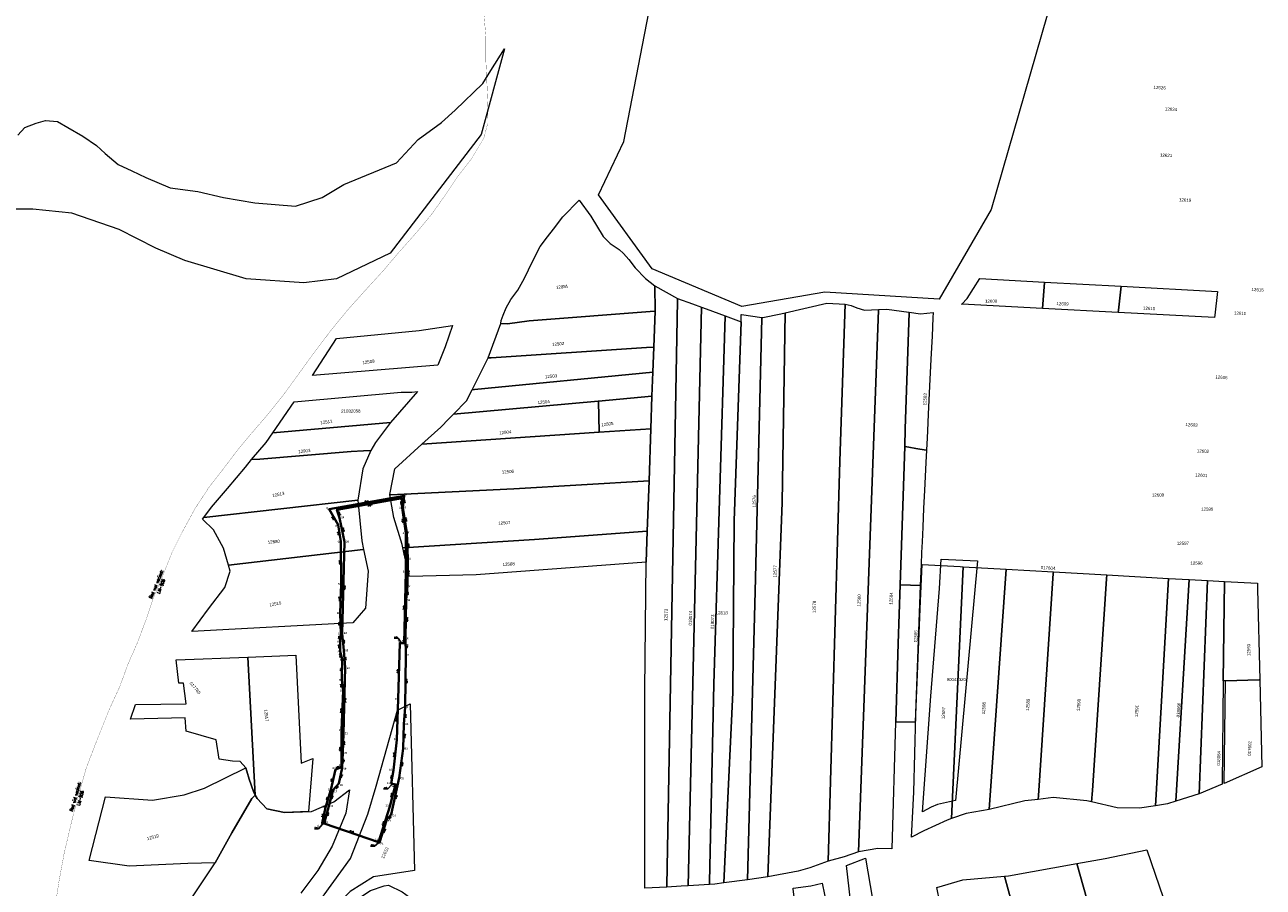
# Model space of a CAD drawing. Header units: metres. Extents: x 347609 to 778661, y 8548087 to 17156749.
# Tile 24 of 49: x 389149 to 389741, y 8578241 to 8578653. Entities that reach past the tile are written whole.
import ezdxf
from ezdxf import colors
from ezdxf.entities.mleader import LeaderData, LeaderLine
from ezdxf.enums import TextEntityAlignment as Align
from ezdxf.math import Vec2, Vec3

# ---------------------------------------------------------------- set-up
doc = ezdxf.new("R2010")
doc.units = ezdxf.units.M
doc.linetypes.add('ACAD_ISO04W100', pattern=[30, 24, -3, 0, -3])
for name, color, linetype in [('00_TEXTO', 7, 'Continuous'), ('manzanas', 2, 'Continuous'), ('Predios Rurales', 90, 'Continuous'), ('VERTICES', 244, 'Continuous'), ('ZR_LIMA_PSAD56_A_WGS84', 210, 'Continuous')]:
    doc.layers.add(name, color=color, linetype=linetype)
doc.layers.add('DISTANCIA', color=7, linetype='Continuous', lineweight=9)
doc.layers.add('Red vial vecinal', color=241, linetype='ACAD_ISO04W100', lineweight=30)
doc.layers.add('LIMITES CONSTRUCTIVO 2', color=40, linetype='Continuous', true_color=0xffbf00)
doc.layers.add('Predios Rurales Nombres', color=7, linetype='Continuous', true_color=0xffffff)
doc.styles.add('ARIAL', font='arial.ttf')
doc.styles.add('MtXpl_MS_Shell_Dlg_2', font='txt')
doc.styles.add('ROMANS', font='romans.shx')
doc.styles.add('ROMANS-SP', font='romans.shx', dxfattribs={"width": 0.75})
doc.styles.get("Standard").update_dxf_attribs({"font": 'simplex.shx'})
doc.styles.add('VERTICES', font='sanssb__.ttf')

# ---------------------------------------------------------------- blocks, each defined once
blk = doc.blocks.new('A$Cb1874a1b')
at = {"layer": 'VERTICES', "color": 6}
for centre in [(389329.97, 8578428.15), (389294.14, 8578421.66), (389329.37, 8578422.54), (389298.46, 8578414.22), (389331.17, 8578410.57), (389299.73, 8578406.27), (389331.7, 8578397.98), (389299.86, 8578386.03), (389331.48, 8578385.07), (389330.94, 8578378.45), (389299.43, 8578371.97), (389299.72, 8578362.08), (389299.34, 8578358.4), (389330.67, 8578359.97), (389299.31, 8578353.92), (389300.32, 8578349.88), (389330.76, 8578352.28), (389300.19, 8578340.15), (389300.74, 8578334.95), (389330.41, 8578327.12), (389329.8, 8578318.98), (389300.02, 8578316.1), (389329.52, 8578307.4), (389297.12, 8578297.27), (389299.96, 8578298.43), (389327.58, 8578293.29), (389294.96, 8578287.52), (389292.43, 8578279.08), (389290.74, 8578271.64), (389291.66, 8578271.45), (389321.68, 8578273.42), (389323.77, 8578275.79), (389317.66, 8578262.63), (389318.15, 8578262.39)]:
    blk.add_circle(centre, 0.2, dxfattribs=at)
at = {"layer": 'DISTANCIA', "style": 'ROMANS'}
for s, rotation, p in [('36.41', 10.25752, (389311.91, 8578425.47)), ('5.64', 83.83409, (389330.18, 8578425.47)), ('8.60', 300.10845, (389295.88, 8578417.37)), ('12.11', 278.56252, (389330.87, 8578416.71)), ('8.05', 279.13577, (389298.47, 8578410.13)), ('12.60', 272.43253, (389332.06, 8578404.23)), ('20.24', 270.34919, (389299.14, 8578396.26)), ('12.91', 89.00239, (389332.16, 8578391.51)), ('14.07', 88.26581, (389298.95, 8578378.85)), ('6.64', 85.36506, (389331.8, 8578381.66)), ('9.89', 271.6572, (389298.91, 8578366.97)), ('18.48', 89.15569, (389331.42, 8578368.98)), ('3.69', 84.0849, (389298.84, 8578360.29)), ('4.49', 89.69717, (389298.69, 8578356.14)), ('7.70', 270.6602, (389331.32, 8578356.31)), ('4.16', 284.03459, (389299.2, 8578351.74)), ('9.74', 89.21173, (389299.71, 8578345.2)), ('5.23', 276.08703, (389299.8, 8578337.39)), ('25.16', 89.20271, (389331.19, 8578339.43)), ('18.86', 87.81751, (389299.71, 8578325.41)), ('8.17', 85.72242, (389330.71, 8578322.9)), ('11.58', 88.63823, (389330.27, 8578313.24)), ('17.68', 89.79151, (389299.35, 8578307.04)), ('3.07', 22.18035, (389298.03, 8578298.38)), ('14.24', 82.14351, (389329.11, 8578299.87)), ('9.99', 77.49258, (389295.31, 8578292.25)), ('8.81', 73.36682, (389293.09, 8578283.55)), ('17.91', 77.72765, (389326.24, 8578284.23)), ('7.63', 77.14752, (389290.97, 8578275.34)), ('3.16', 48.53253, (389323.18, 8578274.23)), ('11.58', 72.24729, (389320.54, 8578267.94))]:
    blk.add_text(s, height=0.5, rotation=rotation, dxfattribs=at).set_placement(p, align=Align.MIDDLE)
for s, p in [('0.94', (389288, 8578269.36)), ('0.54', (389314.86, 8578261))]:
    blk.add_text(s, height=0.5, dxfattribs=at).set_placement(p, align=Align.MIDDLE)
at = {"layer": 'VERTICES', "style": 'VERTICES'}
for s, p in [('R', (389330.94, 8578428.8)), ('Q', (389293.15, 8578422.1)), ('S', (389330.4, 8578422.59)), ('P', (389297.54, 8578413.68)), ('T', (389332.11, 8578410.57)), ('O', (389298.66, 8578406.16)), ('U', (389332.8, 8578398.01)), ('N', (389298.77, 8578386.03)), ('V', (389332.5, 8578384.94)), ('W', (389332.17, 8578378.26)), ('M', (389298.27, 8578372.07)), ('L', (389298.65, 8578362.33)), ('X', (389331.59, 8578359.99)), ('K', (389298.38, 8578358.4)), ('J', (389298.34, 8578353.82)), ('I', (389299.6, 8578349.7)), ('Y', (389331.79, 8578352.08)), ('H', (389299.18, 8578340.12)), ('G', (389299.66, 8578334.99)), ('Z', (389331.42, 8578327.09)), ('A1', (389331.18, 8578319.04)), ('F', (389299.04, 8578316.08)), ('B1', (389330.88, 8578307.34)), ('D', (389296.22, 8578297.95)), ('E', (389299.17, 8578299.27)), ('C1', (389328.91, 8578293.1)), ('C', (389293.89, 8578287.77)), ('B', (389291.41, 8578279.51)), ('E1', (389322.9, 8578272.74)), ('D1', (389325.16, 8578275.38)), ('A', (389288.84, 8578270.43)), ('F1', (389319.35, 8578261.81))]:
    blk.add_text(s, height=0.9, dxfattribs=at).set_placement(p, align=Align.MIDDLE)
at = {"layer": '00_TEXTO', "color": 0, "lineweight": 9}
ml = blk.add_multileader_mtext('Standard', dxfattribs=at)
ml.set_content('')
ml.set_leader_properties()
ml.build(insert=Vec2(0, 0))
ml.multileader.update_dxf_attribs({"text_right_attachment_type": 6, "dogleg_length": 3, "arrow_head_size": 0.3})
ctx = ml.context
ctx.base_point, ctx.char_height, ctx.arrow_head_size, ctx.landing_gap_size, ctx.plane_origin = Vec3(389287.05, 8578268.99), 0.009, 0.3, 0.0045, Vec3(389288.18, 8578263.56)
ctx.right_attachment, ctx.text_align_type = 6, 2
notes = []
notes.append((ctx, [(0, (1, 1, 0), (389289.01, 8578269), (-1, 0), 1.95, [(0, [(389291.11, 8578271.39)], 0, [])])]))
ctx.mtext.insert, ctx.mtext.text_direction, ctx.mtext.rotation, ctx.mtext.alignment, ctx.mtext.flow_direction = Vec3(389287.05, 8578268.99), Vec3(-1, 0), 3.141593, 3, 5
ml = blk.add_multileader_mtext('Standard', dxfattribs=at)
ml.set_content('')
ml.set_leader_properties()
ml.build(insert=Vec2(0, 0))
ml.multileader.update_dxf_attribs({"text_right_attachment_type": 6, "dogleg_length": 3, "arrow_head_size": 0.3})
ctx = ml.context
ctx.base_point, ctx.char_height, ctx.arrow_head_size, ctx.landing_gap_size, ctx.plane_origin = Vec3(389313.78, 8578260.65), 0.009, 0.3, 0.0045, Vec3(389314.96, 8578254.53)
ctx.right_attachment, ctx.text_align_type = 6, 2
notes.append((ctx, [(0, (1, 1, 0), (389315.74, 8578260.66), (-1, 0), 1.95, [(0, [(389317.89, 8578262.36)], 0, [])])]))
ctx.mtext.insert, ctx.mtext.text_direction, ctx.mtext.rotation, ctx.mtext.alignment, ctx.mtext.flow_direction = Vec3(389313.79, 8578260.65), Vec3(-1, 0), 3.141593, 3, 5
for ctx, leaders in notes:
    for number, flags, end, landing, length, lines in leaders:
        leader = LeaderData()
        leader.index, (leader.has_last_leader_line, leader.has_dogleg_vector, leader.attachment_direction) = number, flags
        leader.last_leader_point, leader.dogleg_vector, leader.dogleg_length = Vec3(end), Vec3(landing), length
        for number, points, colour, breaks in lines:
            line = LeaderLine()
            line.index, line.vertices, line.color, line.breaks = number, Vec3.list(points), colors.encode_raw_color(colour), breaks
            leader.lines.append(line)
        ctx.leaders.append(leader)

msp = doc.modelspace()

# ---------------------------------------------------------------- linework, layer by layer
at = {"layer": 'LIMITES CONSTRUCTIVO 2', "lineweight": 40, "ltscale": 30, "elevation": 816.72, "flags": 128}
msp.add_lwpolyline([(389290.74, 8578271.64), (389291.66, 8578271.45), (389317.66, 8578262.63), (389318.15, 8578262.39), (389321.68, 8578273.42), (389323.77, 8578275.79), (389327.58, 8578293.29), (389329.52, 8578307.4), (389329.8, 8578318.98), (389330.41, 8578327.12), (389330.76, 8578352.28), (389330.67, 8578359.97), (389330.94, 8578378.45), (389331.48, 8578385.07), (389331.7, 8578397.98), (389331.17, 8578410.57), (389329.37, 8578422.54), (389329.97, 8578428.15), (389294.14, 8578421.66), (389298.46, 8578414.22), (389299.73, 8578406.27), (389299.86, 8578386.03), (389299.43, 8578371.97), (389299.72, 8578362.08), (389299.34, 8578358.4), (389299.31, 8578353.92), (389300.32, 8578349.88), (389300.19, 8578340.15), (389300.74, 8578334.95), (389300.02, 8578316.1), (389299.96, 8578298.43), (389297.12, 8578297.27), (389294.96, 8578287.52), (389292.43, 8578279.08)], close=True, dxfattribs=at)
at = {"layer": 'LIMITES CONSTRUCTIVO 2', "color": 144, "lineweight": 40, "ltscale": 30, "elevation": 816.72, "flags": 128}
msp.add_lwpolyline([(389297.85, 8578421.45), (389299.1, 8578417.62), (389301.42, 8578406.08), (389300.39, 8578362.31), (389301.05, 8578354.2), (389301.7, 8578345.99), (389300.88, 8578314.57), (389300.57, 8578305.37), (389300.28, 8578298.03), (389298.65, 8578290.53), (389296.07, 8578287.62), (389294.13, 8578280.47), (389291.66, 8578271.45), (389317.66, 8578262.63), (389323.16, 8578279.67), (389325.83, 8578290.15), (389323.81, 8578290.65), (389324.87, 8578297), (389326.5, 8578311.53), (389327.01, 8578331.01), (389327.88, 8578357.71), (389329.89, 8578357.69), (389330.77, 8578391.72), (389330.69, 8578410.2), (389328.98, 8578422.42), (389329.05, 8578426.92)], close=True, dxfattribs=at)
at = {"layer": 'Predios Rurales', "lineweight": 15}
for points in [[(389449.54, 8578516.4), (389389.62, 8578511.75), (389379.4, 8578510.28), (389376.18, 8578510.43), (389376.33, 8578511.82), (389377.21, 8578514.52), (389378.67, 8578518.03), (389381.01, 8578521.98), (389384.22, 8578526.36), (389387.43, 8578532.06), (389391.23, 8578540.1), (389395.03, 8578547.26), (389398.54, 8578551.93), (389401.31, 8578555.6), (389405.84, 8578561.43), (389413.58, 8578569.47), (389419.14, 8578561.73), (389425.13, 8578552.09), (389428.49, 8578548.73), (389432.72, 8578545.79), (389434.77, 8578543.9), (389437.4, 8578540.98), (389440.32, 8578537.03), (389445.29, 8578531.92), (389449.82, 8578528.41), (389449.87, 8578516.43)], [(389596.33, 8578519.64), (389596.51, 8578519.75), (389599.09, 8578522.42), (389605.03, 8578531.9), (389605.09, 8578531.99), (389636.06, 8578530.28), (389636.04, 8578530.08), (389635.05, 8578517.64), (389596.6, 8578519.63)], [(389449.25, 8578499.15), (389449.87, 8578516.43), (389449.82, 8578528.41), (389460.64, 8578522.45), (389460.62, 8578521.39), (389455.48, 8578241.92), (389455.46, 8578241.14), (389444.96, 8578240.52), (389444.98, 8578335.36), (389445.6, 8578396.42), (389446.13, 8578411.28), (389446.98, 8578435.33), (389447.87, 8578460.18), (389448.26, 8578475.73), (389448.83, 8578487.23)], [(389635.05, 8578517.64), (389636.04, 8578530.08), (389636.06, 8578530.28), (389672.72, 8578528.26), (389671.32, 8578516.81), (389671.2, 8578515.77)], [(389671.2, 8578515.77), (389671.32, 8578516.81), (389672.72, 8578528.26), (389718.63, 8578525.73), (389717.41, 8578514.51), (389717.28, 8578513.38)], [(389455.48, 8578241.92), (389460.62, 8578521.39), (389460.64, 8578522.45), (389467.8, 8578519.88), (389472.11, 8578518.34), (389472.11, 8578518.33), (389465.64, 8578241.75), (389462.4, 8578241.56), (389455.46, 8578241.14)], [(389503.75, 8578245.96), (389510.7, 8578424.84), (389512.02, 8578515.53), (389532.01, 8578520.14), (389540.68, 8578519.63), (389538.11, 8578444.7), (389532.53, 8578253.48), (389523.83, 8578250.24), (389518.23, 8578248.69)], [(389445.8, 8578498.92), (389371.56, 8578494.12), (389370.14, 8578494.03), (389376.18, 8578510.43), (389379.4, 8578510.28), (389389.62, 8578511.75), (389449.54, 8578516.4), (389449.87, 8578516.43), (389449.25, 8578499.15)], [(389465.64, 8578241.75), (389472.11, 8578518.33), (389472.11, 8578518.34), (389474.34, 8578517.54), (389483.4, 8578514.15), (389483.39, 8578513.95), (389478.01, 8578338.08), (389475.84, 8578243.54), (389475.82, 8578242.36)], [(389482.79, 8578243.11), (389487.04, 8578334.1), (389487.62, 8578416.21), (389490.95, 8578511.33), (389491.06, 8578514.57), (389491.07, 8578514.77), (389491.24, 8578514.74), (389500.85, 8578513.36), (389500.85, 8578513.01), (389497.79, 8578382.31), (389493.99, 8578244.63)], [(389493.99, 8578244.63), (389497.79, 8578382.31), (389500.85, 8578513.01), (389500.85, 8578513.36), (389501.33, 8578513.29), (389510, 8578515.07), (389512.02, 8578515.53), (389510.7, 8578424.84), (389503.75, 8578245.96)], [(389532.53, 8578253.48), (389538.11, 8578444.7), (389540.68, 8578519.63), (389543.56, 8578519.06), (389546.32, 8578517.98), (389550.04, 8578516.9), (389556.62, 8578517.12), (389556.62, 8578516.82), (389547.08, 8578258), (389540.22, 8578255.57)], [(389547.08, 8578258), (389556.62, 8578516.82), (389556.62, 8578517.12), (389560.62, 8578517.26), (389571.23, 8578515.83), (389571.3, 8578515.61), (389569.47, 8578460.2), (389569.29, 8578451.74), (389567.01, 8578385.59), (389566.07, 8578357.47), (389564.93, 8578319.88), (389564.84, 8578319.88), (389563.01, 8578259.41), (389556.29, 8578259.53)], [(389569.29, 8578451.74), (389569.47, 8578460.2), (389571.3, 8578515.61), (389571.23, 8578515.83), (389571.31, 8578515.83), (389576.8, 8578515.09), (389582.81, 8578515.65), (389582.69, 8578513.23), (389582.26, 8578504.43), (389581.72, 8578493.42), (389581.09, 8578480.49), (389580.44, 8578467.18), (389580.05, 8578459.23), (389579.88, 8578455.77), (389579.6, 8578449.93), (389576.43, 8578450.41), (389574.51, 8578450.73), (389571.2, 8578451.3)], [(389345.97, 8578490.49), (389286.08, 8578485.57), (389297.58, 8578503.26), (389337.14, 8578507.04), (389353.13, 8578509.57), (389349.62, 8578499.33)], [(389475.82, 8578242.36), (389475.84, 8578243.54), (389478.01, 8578338.08), (389483.39, 8578513.95), (389483.4, 8578514.15), (389490.95, 8578511.33), (389487.62, 8578416.21), (389487.04, 8578334.1), (389482.79, 8578243.11), (389478.46, 8578242.52)], [(389362.41, 8578478.76), (389370.14, 8578494.03), (389371.56, 8578494.12), (389445.8, 8578498.92), (389449.25, 8578499.15), (389448.83, 8578487.23), (389363.56, 8578478.87)], [(389422.61, 8578473.34), (389353.54, 8578467.11), (389359.73, 8578473.46), (389362.41, 8578478.76), (389363.56, 8578478.87), (389448.83, 8578487.23), (389448.26, 8578475.73), (389422.76, 8578473.35)], [(389323.39, 8578463.12), (389267.24, 8578458.19), (389277.38, 8578473.08), (389328.44, 8578477.57), (389333.63, 8578477.71), (389336.29, 8578478)], [(389423.17, 8578458.52), (389338.47, 8578452.81), (389347.41, 8578460.98), (389351.35, 8578464.97), (389353.54, 8578467.11), (389422.61, 8578473.34), (389422.76, 8578473.35)], [(389447.87, 8578460.18), (389423.17, 8578458.52), (389422.76, 8578473.35), (389448.26, 8578475.73)], [(389304.59, 8578449.23), (389260.9, 8578445.58), (389257.06, 8578445.39), (389264.06, 8578453.52), (389267.24, 8578458.19), (389323.39, 8578463.12), (389316.18, 8578453.61), (389313.99, 8578449.79), (389310.45, 8578449.64)], [(389323.17, 8578428.62), (389323.16, 8578428.67), (389325.54, 8578441.01), (389338.47, 8578452.81), (389423.17, 8578458.52), (389447.87, 8578460.18), (389446.98, 8578435.33), (389382.35, 8578431.43), (389323.37, 8578428.63)], [(389234.24, 8578417.74), (389237.87, 8578422.61), (389245.53, 8578431.62), (389254.04, 8578441.87), (389257.06, 8578445.39), (389260.9, 8578445.58), (389304.59, 8578449.23), (389310.45, 8578449.64), (389313.99, 8578449.79), (389310.16, 8578441.08), (389307.85, 8578426.09)], [(389567.01, 8578385.59), (389569.29, 8578451.74), (389571.2, 8578451.3), (389574.51, 8578450.73), (389576.43, 8578450.41), (389579.6, 8578449.93), (389579.31, 8578444.08), (389578.98, 8578437.39), (389578.66, 8578430.57), (389578.24, 8578422.16), (389577.8, 8578413.09), (389577.46, 8578406.17), (389577.21, 8578400.99), (389577, 8578395.33), (389576.62, 8578385.17), (389567.28, 8578385.58)], [(389323.17, 8578428.62), (389323.37, 8578428.63), (389382.35, 8578431.43), (389446.98, 8578435.33), (389446.13, 8578411.28), (389392.27, 8578407.21), (389329.31, 8578403.2), (389328.94, 8578404.89), (389325.04, 8578417.71)], [(389243.67, 8578403.08), (389238.87, 8578411.81), (389233.61, 8578416.95), (389234.24, 8578417.74), (389307.85, 8578426.09), (389309.69, 8578406.59), (389310.53, 8578402.49), (389310.33, 8578402.47), (389245.97, 8578394.94)], [(389329.31, 8578403.2), (389392.27, 8578407.21), (389446.13, 8578411.28), (389445.6, 8578396.42), (389364.36, 8578390.38), (389332.49, 8578389.59), (389331.96, 8578391.18)], [(389245.97, 8578394.94), (389310.33, 8578402.47), (389310.53, 8578402.49), (389312.67, 8578392.13), (389311.41, 8578374.35), (389305.4, 8578367.41), (389228.5, 8578363.28), (389236.5, 8578374.01), (389244.17, 8578384.32), (389246.78, 8578392.08)], [(389574.48, 8578323.37), (389576.72, 8578377.85), (389577.54, 8578395.3), (389595.66, 8578394.26), (389597.17, 8578394.18), (389591.52, 8578273.81), (389589.56, 8578273.06), (389578.34, 8578268.06), (389572.4, 8578264.98), (389573.49, 8578286.43)], [(389591.52, 8578273.81), (389597.17, 8578394.18), (389617.64, 8578393.02), (389609.52, 8578278.24), (389598.5, 8578276.34)], [(389609.52, 8578278.24), (389617.64, 8578393.02), (389640.28, 8578391.74), (389640.22, 8578390.94), (389633.06, 8578284.84), (389632.93, 8578283.02), (389626.6, 8578282.29)], [(389632.93, 8578283.02), (389633.06, 8578284.84), (389640.22, 8578390.94), (389640.28, 8578391.74), (389665.8, 8578390.31), (389665.67, 8578388.42), (389658.87, 8578287.25), (389658.51, 8578281.83), (389656.21, 8578282.38), (389640.14, 8578283.85)], [(389658.51, 8578281.83), (389658.87, 8578287.25), (389665.67, 8578388.42), (389665.8, 8578390.31), (389695.31, 8578388.66), (389689.36, 8578285.41), (389689.05, 8578280), (389681.48, 8578278.83), (389670.74, 8578278.93)], [(389564.93, 8578319.88), (389566.07, 8578357.47), (389567.01, 8578385.59), (389567.28, 8578385.58), (389576.62, 8578385.17), (389574.12, 8578319.99)], [(389689.36, 8578285.41), (389695.31, 8578388.66), (389705.17, 8578388.11), (389698.75, 8578282.15), (389694.81, 8578280.89), (389689.05, 8578280)], [(389698.75, 8578282.15), (389705.17, 8578388.11), (389713.99, 8578387.61), (389709.92, 8578285.71)], [(389709.92, 8578285.71), (389713.99, 8578387.61), (389722.02, 8578387.16), (389721.46, 8578339.71), (389720.87, 8578290.22)], [(389721.46, 8578339.71), (389722.02, 8578387.16), (389737.8, 8578386.28), (389737.78, 8578383.49), (389738.89, 8578340.16), (389738.57, 8578340.15), (389722.46, 8578339.74)], [(389225.71, 8578328.76), (389224.5, 8578338.59), (389222.2, 8578338.52), (389221.05, 8578349.76), (389255.23, 8578351.04), (389258.79, 8578285.06), (389257.87, 8578286.78), (389255.82, 8578292.67), (389254.79, 8578296.52), (389254.22, 8578298.02), (389251.49, 8578301.09), (389247.93, 8578301.36), (389241.6, 8578302.22), (389240.17, 8578311.4), (389225.78, 8578315.61), (389225.34, 8578321.94), (389199.21, 8578321.29), (389201.5, 8578328.35)], [(389258.79, 8578285.06), (389255.23, 8578351.04), (389278.21, 8578351.9), (389280.8, 8578300.36), (389286.37, 8578302.62), (389284.22, 8578277.21), (389272.73, 8578276.78), (389264.27, 8578278.57), (389259.66, 8578283.44)], [(389721.88, 8578290.66), (389722.46, 8578339.74), (389738.57, 8578340.15), (389738.89, 8578340.16), (389739.95, 8578298.59)], [(389332.88, 8578328.72), (389334.84, 8578249.01), (389315.35, 8578245.97), (389304.08, 8578238.93), (389294.42, 8578229.59), (389283.22, 8578217.5), (389279.01, 8578215.3), (389276.79, 8578218.18), (389278.49, 8578224.22), (389291.68, 8578237.41), (389304.24, 8578254.72), (389312.54, 8578275.92), (389316.65, 8578289.3), (389326.75, 8578325.58)], [(389179.32, 8578253.79), (389187.23, 8578284.29), (389209.7, 8578282.67), (389224.82, 8578285.24), (389234.55, 8578288.31), (389254.22, 8578298.02), (389254.79, 8578296.52), (389255.82, 8578292.67), (389257.87, 8578286.78), (389258.79, 8578285.06), (389257.1, 8578283.44), (389247.62, 8578267.04), (389239.68, 8578252.69), (389226.61, 8578252.43), (389198.56, 8578251.03)], [(389651.47, 8578252.32), (389665.01, 8578254.72), (389684.84, 8578258.94), (389718.35, 8578161.24), (389735.03, 8578107.34), (389732.31, 8578106.56), (389728.95, 8578105.61), (389716.44, 8578102.08), (389704.01, 8578098.58), (389695.48, 8578096.18)], [(389616.93, 8578246.38), (389618.81, 8578246.54), (389651.47, 8578252.32), (389695.48, 8578096.18), (389690.25, 8578094.7), (389670.14, 8578089.03), (389657.76, 8578085.54), (389657.4, 8578085.43), (389656.6, 8578089.75), (389656, 8578092.97), (389648.53, 8578127.98), (389647.42, 8578133.19), (389641.95, 8578153.48), (389634, 8578183.01), (389625.16, 8578215.83)], [(389302.46, 8578220.96), (389292.62, 8578219.03), (389290.63, 8578218.65), (389297.64, 8578226.31), (389306.07, 8578234.41), (389313.85, 8578239.5), (389320.47, 8578241.75), (389322.53, 8578242), (389328.97, 8578238.85), (389332.44, 8578236.34), (389334.69, 8578234.09), (389336.68, 8578231.65), (389338.03, 8578229.65), (389339.12, 8578226.85), (389333.6, 8578225.73), (389333.46, 8578225.71), (389328.64, 8578224.89), (389313.72, 8578222.44)], [(389519.07, 8578214.87), (389515.89, 8578240.13), (389515.84, 8578240.53), (389524.33, 8578241.7), (389529.78, 8578243.01), (389535.29, 8578215.95), (389525.68, 8578214.91)], [(389584.47, 8578240.92), (389597, 8578244.63), (389616.93, 8578246.38), (389625.16, 8578215.83), (389624.02, 8578215.55), (389592.04, 8578207.36), (389586.04, 8578233.96)]]:
    msp.add_lwpolyline(points, close=True, dxfattribs=at)
msp.add_lwpolyline([(389227.89, 8578235), (389239.68, 8578252.69), (389247.62, 8578267.04), (389257.1, 8578283.44), (389258.79, 8578285.06), (389259.66, 8578283.44), (389264.27, 8578278.57), (389272.73, 8578276.78), (389285.69, 8578277.26), (389296.3, 8578281.91), (389303.76, 8578287.62), (389302.08, 8578276.43), (389295.47, 8578260.63), (389288.73, 8578249.04), (389280.52, 8578238.13)], dxfattribs=at)
at = {"layer": 'Red vial vecinal', "lineweight": 15, "transparency": 33554687, "const_width": 0.1}
msp.add_lwpolyline([(389368, 8578660), (389369, 8578647), (389369, 8578636), (389369.55, 8578624.56), (389370, 8578614), (389369.84, 8578605.93), (389368, 8578599), (389362, 8578589), (389355, 8578580), (389349, 8578571), (389342.83, 8578562.31), (389335, 8578553), (389327, 8578544), (389319.87, 8578535.6), (389312, 8578527), (389303, 8578517), (389294.85, 8578507.06), (389286.63, 8578496.16), (389280, 8578487), (389272.51, 8578476.69), (389264.65, 8578466.86), (389256.79, 8578457.74), (389250.54, 8578450.24), (389243.2, 8578440.59), (389236.42, 8578431.84), (389230, 8578422), (389224, 8578411), (389219, 8578401), (389215, 8578391), (389210, 8578379), (389207, 8578370), (389202.29, 8578357.51), (389198.18, 8578348.21), (389193.89, 8578336.61), (389189, 8578326), (389183, 8578311), (389178, 8578298), (389174, 8578284), (389170.91, 8578271.99), (389167.45, 8578257.27), (389165, 8578244), (389163, 8578231)], dxfattribs=at)
msp.add_lwpolyline([(389368, 8578660), (389369, 8578647), (389369, 8578636), (389369.55, 8578624.56), (389370, 8578614), (389369.84, 8578605.93), (389368, 8578599), (389362, 8578589), (389355, 8578580), (389349, 8578571), (389342.83, 8578562.31), (389335, 8578553), (389327, 8578544), (389319.87, 8578535.6), (389312, 8578527), (389303, 8578517), (389294.85, 8578507.06), (389286.63, 8578496.16), (389280, 8578487), (389272.51, 8578476.69), (389264.65, 8578466.86), (389256.79, 8578457.74), (389250.54, 8578450.24), (389243.2, 8578440.59), (389236.42, 8578431.84), (389230, 8578422), (389224, 8578411), (389219, 8578401), (389215, 8578391), (389210, 8578379), (389207, 8578370), (389202.29, 8578357.51), (389198.18, 8578348.21), (389193.89, 8578336.61), (389189, 8578326), (389183, 8578311), (389178, 8578298), (389174, 8578284), (389170.91, 8578271.99), (389167.45, 8578257.27), (389165, 8578244), (389163, 8578231)], dxfattribs=at)
at = {"layer": 'VERTICES', "color": 6}
for centre in [(389329.05, 8578426.92), (389297.85, 8578421.45), (389328.98, 8578422.42), (389299.1, 8578417.62), (389330.69, 8578410.2), (389301.42, 8578406.08), (389330.77, 8578391.72), (389300.39, 8578362.31), (389301.05, 8578354.2), (389327.88, 8578357.71), (389329.89, 8578357.69), (389301.7, 8578345.99), (389327.01, 8578331.01), (389300.88, 8578314.57), (389326.5, 8578311.53), (389300.57, 8578305.37), (389300.28, 8578298.03), (389324.87, 8578297), (389298.65, 8578290.53), (389323.81, 8578290.65), (389325.83, 8578290.15), (389296.07, 8578287.62), (389294.13, 8578280.47), (389323.16, 8578279.67), (389291.66, 8578271.45), (389317.66, 8578262.63)]:
    msp.add_circle(centre, 0.2, dxfattribs=at)
at = {"layer": 'ZR_LIMA_PSAD56_A_WGS84', "linetype": 'Continuous', "lineweight": 15, "flags": 128}
for points in [[(389610.54, 8578564.9), (389585.7, 8578522.03), (389531.02, 8578525.44), (389491.35, 8578518.58), (389448.54, 8578536.6), (389422.8, 8578571.94), (389434.96, 8578597.48), (389446.95, 8578659.16), (389463.5, 8578767.43), (389496.35, 8578825.28), (389539.31, 8578858.02), (389698.54, 8578870.89), (389610.54, 8578564.9)], [(389323.39, 8578463.12), (389267.24, 8578458.19), (389277.38, 8578473.08), (389328.44, 8578477.57), (389333.63, 8578477.71), (389336.29, 8578478), (389323.39, 8578463.12)], [(389581.88, 8578279.24), (389577.67, 8578277.13), (389581.62, 8578332.33), (389585.84, 8578383.84), (389586.64, 8578397.83), (389604.06, 8578397.04), (389593.5, 8578282.41), (389584.79, 8578280.56), (389581.88, 8578279.24)], [(389593.47, 8577982.68), (389593.36, 8577960.21), (389585.46, 8577960.66), (389581.62, 8577961.11), (389578.01, 8577960.89), (389574.63, 8577959.98), (389572.52, 8577959.71), (389565.15, 8578031.87), (389560.85, 8578069.34), (389554.41, 8578133.51), (389551.34, 8578163.61), (389541.34, 8578251.43), (389550.48, 8578254.93), (389560.18, 8578198.02), (389570.9, 8578147.77), (389580.49, 8578098.2), (389588.73, 8578049.98), (389591.55, 8578036.09), (389593.58, 8578024.8), (389594.71, 8578019.38), (389594.15, 8578006.39), (389593.47, 8577982.68)]]:
    msp.add_lwpolyline(points, close=True, dxfattribs=at)
msp.add_lwpolyline([(389145.32, 8578600.41), (389148.62, 8578604.13), (389153.99, 8578606.19), (389158.54, 8578607.43), (389164.32, 8578607.02), (389169.28, 8578604.13), (389176.31, 8578600), (389182.92, 8578595.46), (389187.05, 8578591.74), (389193.25, 8578586.38), (389199.86, 8578583.49), (389206.47, 8578580.18), (389218.04, 8578575.23), (389231.26, 8578573.58), (389243.66, 8578570.69), (389258.53, 8578568.21), (389277.95, 8578566.56), (389290.76, 8578570.69), (389301.09, 8578576.88), (389326.3, 8578587.2), (389336.63, 8578598.35), (389347.78, 8578606.61), (389354.4, 8578612.39), (389367.62, 8578625.19), (389371.34, 8578631.38), (389377.95, 8578641.7), (389366.79, 8578600.83), (389366.79, 8578600.83), (389323.33, 8578544.01), (389297.65, 8578531.81), (389281.96, 8578529.85), (389254.49, 8578531.81), (389225.06, 8578540.64), (389211.32, 8578546.52), (389193.66, 8578555.34), (389171.1, 8578563.18), (389152.46, 8578565.15), (389127.93, 8578565.15)], dxfattribs=at)

# ---------------------------------------------------------------- block references
at = {"layer": 'manzanas'}
msp.add_blockref('A$Cb1874a1b', (0, 0), dxfattribs=at)

# ---------------------------------------------------------------- texts
at = {"layer": 'DISTANCIA', "style": 'ROMANS'}
for s, rotation, p in [('4.03', 288.04769, (389299.1, 8578419.47)), ('31.67', 9.94211, (389313.58, 8578423.56)), ('4.50', 89.21351, (389328.42, 8578424.42)), ('12.34', 277.95307, (389329.23, 8578416.16)), ('11.77', 281.40383, (389300.89, 8578411.96)), ('18.48', 270.24944, (389330.11, 8578401.06)), ('43.78', 88.64613, (389301.51, 8578384.22)), ('34.04', 88.50828, (389329.76, 8578374.68)), ('8.14', 274.62065, (389301.31, 8578358.28)), ('8.24', 274.55794, (389302.03, 8578350.22)), ('26.71', 88.14266, (389326.84, 8578344.33)), ('31.43', 88.49527, (389301.88, 8578330.29)), ('19.50', 88.50064, (389326.15, 8578321.3)), ('9.20', 88.09839, (389301.34, 8578309.89)), ('7.34', 87.7488, (389301.04, 8578301.58)), ('14.62', 83.59944, (389325.07, 8578304.4)), ('3.89', 48.41483, (389297.8, 8578288.66)), ('7.68', 77.76984, (389300.06, 8578294.16)), ('6.44', 80.47489, (389323.76, 8578293.87)), ('7.40', 74.82363, (389295.65, 8578283.9)), ('10.82', 75.68218, (389323.88, 8578285.08)), ('9.36', 74.67592, (389293.49, 8578275.92)), ('17.90', 72.13172, (389319.85, 8578271.37)), ('27.46', 341.27024, (389304.93, 8578267.61))]:
    msp.add_text(s, height=0.5, rotation=rotation, dxfattribs=at).set_placement(p, align=Align.MIDDLE)
for s, p in [('2.01', (389326.11, 8578360.39)), ('2.08', (389321.09, 8578288.37))]:
    msp.add_text(s, height=0.5, dxfattribs=at).set_placement(p, align=Align.MIDDLE)
at = {"layer": 'Predios Rurales Nombres', "color": 251, "true_color": 0x636466, "style": 'ARIAL'}
for s, rotation, p in [('12626', -3.09458, (389688.07, 8578622.16)), ('12624', -2.80168, (389693.51, 8578611.84)), ('12621', -2.69984, (389691.17, 8578589.81)), ('12619', -2.67987, (389700.24, 8578568.4)), ('12881', 6.66403, (389402.67, 8578526.48)), ('12615', -3.26934, (389734.91, 8578525.57)), ('12608', -0.29568, (389607.57, 8578519.98)), ('12609', -2.69205, (389641.68, 8578518.82)), ('12610', -2.7817, (389683, 8578516.63)), ('12611', -2.7912, (389726.49, 8578514.3)), ('12502', 4.9485, (389400.75, 8578499.27)), ('12509', 8.64814, (389310.21, 8578490.51)), ('12503', 5.30572, (389397.36, 8578483.8)), ('12605', -3.87429, (389717.62, 8578483.75)), ('12504', 5.84, (389393.87, 8578471.45)), ('12583', 87.74227, (389580, 8578471.31)), ('12511', 8.04467, (389290.07, 8578461.82)), ('12505', 7.18816, (389424.31, 8578460.81)), ('12603', -3.4378, (389703.31, 8578461.02)), ('12904', 5.54724, (389375.5, 8578456.97)), ('12903', 7.29218, (389279.49, 8578447.95)), ('12602', -3.37026, (389708.75, 8578448.47)), ('12506', 4.36983, (389376.7, 8578438.23)), ('12601', -3.56994, (389707.96, 8578436.92)), ('12513', 11.51544, (389267.17, 8578427.04)), ('12576', 88.52265, (389498.38, 8578422.53)), ('12507', 3.37635, (389374.97, 8578413.84)), ('12880', 4.97172, (389264.85, 8578404.71)), ('12508', 3.81063, (389377.09, 8578394.07)), ('12577', 88.32156, (389508.35, 8578389.07)), ('017604', -3.60936, (389634.14, 8578392.68)), ('12580', 88.06811, (389548.46, 8578375.17)), ('12584', 87.99919, (389563.79, 8578376.05)), ('12515', 10.43612, (389265.69, 8578374.73)), ('12573', 88.96689, (389456.23, 8578368.27)), ('018074', 88.8174, (389467.89, 8578366.1)), ('12578', 88.06104, (389527.05, 8578372.04)), ('018073', 88.52915, (389478.41, 8578364.33)), ('12585', 87.98166, (389575.57, 8578358.04)), ('12593', 90.51958, (389734.82, 8578351.49)), ('017765', -50.22081, (389226.88, 8578338.18)), ('12589', 85.66263, (389628.99, 8578325.26)), ('12590', 86.10717, (389653.33, 8578325.14)), ('12517', -83.88451, (389262.62, 8578325.9)), ('12587', 87.27604, (389588.77, 8578321.29)), ('12588', 86.43982, (389607.98, 8578323.62)), ('12591', 86.42128, (389681.1, 8578322.26)), ('018066', 86.55461, (389701.05, 8578322.14)), ('017602', 87.97971, (389735.11, 8578303.82)), ('018064', 88.35487, (389720.35, 8578299.12)), ('12519', 15.2322, (389207.34, 8578263.03)), ('12652', 65.81451, (389320.68, 8578254.37))]:
    msp.add_text(s, height=1.5, rotation=rotation, dxfattribs=at).set_placement(p, align=Align.BOTTOM_LEFT)
for s, p in [('12600', (389687.33, 8578427.28)), ('12599', (389710.87, 8578420.53)), ('12597', (389699.23, 8578404.2)), ('12596', (389705.74, 8578394.74)), ('12818', (389478.82, 8578370.94))]:
    msp.add_text(s, height=1.5, dxfattribs=at).set_placement(p, align=Align.BOTTOM_LEFT)
at = {"layer": 'Red vial vecinal', "lineweight": 15, "char_height": 1.5, "attachment_point": 5, "style": 'ROMANS-SP'}
for insert, rotation in [((389212.58, 8578385.35), 67.74605), ((389174, 8578284), 74.14819), ((389174, 8578284), 74.14819)]:
    msp.add_mtext_dynamic_manual_height_columns('Red vial vecinal: LM-906', width=18.3612, gutter_width=12.5, heights=[0], dxfattribs=dict(at, insert=insert, rotation=rotation))
at = {"layer": 'VERTICES', "style": 'VERTICES'}
for s, p in [('2', (389328.32, 8578425.95)), ('1', (389298.78, 8578420.93)), ('3', (389327.9, 8578422.42)), ('26', (389300.57, 8578417.86)), ('4', (389329.59, 8578410.24)), ('25', (389302.87, 8578406.16)), ('5', (389329.66, 8578391.87)), ('24', (389301.83, 8578362.52)), ('23', (389302.51, 8578354.26)), ('7', (389327.14, 8578358.48)), ('6', (389329.23, 8578358.75)), ('22', (389303.23, 8578345.75)), ('8', (389325.96, 8578331.03)), ('21', (389302.27, 8578314.58)), ('9', (389325.37, 8578311.77)), ('20', (389301.98, 8578305.25)), ('19', (389301.59, 8578297.68)), ('10', (389323.41, 8578297.19)), ('18', (389299.87, 8578289.89)), ('11', (389322.4, 8578290.79)), ('12', (389324.58, 8578289.43)), ('17', (389297.19, 8578286.88)), ('16', (389295.36, 8578279.94)), ('13', (389321.79, 8578280.12)), ('15', (389292.78, 8578272.17)), ('14', (389316.75, 8578263.78))]:
    msp.add_text(s, height=0.9, dxfattribs=at).set_placement(p, align=Align.MIDDLE)
at = {"layer": 'ZR_LIMA_PSAD56_A_WGS84', "color": 0, "style": 'MtXpl_MS_Shell_Dlg_2'}
for s, p in [('21032058', (389299.85, 8578467.87)), ('90041320', (389589.24, 8578339.59))]:
    msp.add_text(s, height=1.5, dxfattribs=at).set_placement(p)

# ---------------------------------------------------------------- leaders
at = {"layer": '00_TEXTO', "color": 0, "lineweight": 9}
ml = msp.add_multileader_mtext('Standard', dxfattribs=at)
ml.set_content('')
ml.set_leader_properties()
ml.build(insert=Vec2(0, 0))
ml.multileader.update_dxf_attribs({"text_right_attachment_type": 6, "dogleg_length": 3, "arrow_head_size": 0.3})
ctx = ml.context
ctx.base_point, ctx.char_height, ctx.arrow_head_size, ctx.landing_gap_size, ctx.plane_origin = Vec3(389325.15, 8578360.08), 0.009, 0.3, 0.0045, Vec3(389325.51, 8578350.06)
ctx.right_attachment, ctx.text_align_type = 6, 2
notes = []
notes.append((ctx, [(0, (1, 1, 0), (389327.11, 8578360.08), (-1, 0), 1.95, [(0, [(389328.44, 8578357.89)], 0, [])])]))
ctx.mtext.insert, ctx.mtext.text_direction, ctx.mtext.rotation, ctx.mtext.alignment, ctx.mtext.flow_direction = Vec3(389325.15, 8578360.07), Vec3(-1, 0), 3.141593, 3, 5
ml = msp.add_multileader_mtext('Standard', dxfattribs=at)
ml.set_content('')
ml.set_leader_properties()
ml.build(insert=Vec2(0, 0))
ml.multileader.update_dxf_attribs({"text_right_attachment_type": 6, "dogleg_length": 3, "arrow_head_size": 0.3})
ctx = ml.context
ctx.base_point, ctx.char_height, ctx.arrow_head_size, ctx.landing_gap_size, ctx.plane_origin = Vec3(389320.14, 8578287.99), 0.009, 0.3, 0.0045, Vec3(389321.27, 8578282.55)
ctx.right_attachment, ctx.text_align_type = 6, 2
notes.append((ctx, [(0, (1, 1, 0), (389322.1, 8578287.99), (-1, 0), 1.95, [(0, [(389324.2, 8578290.38)], 0, [])])]))
ctx.mtext.insert, ctx.mtext.text_direction, ctx.mtext.rotation, ctx.mtext.alignment, ctx.mtext.flow_direction = Vec3(389320.14, 8578287.98), Vec3(-1, 0), 3.141593, 3, 5
for ctx, leaders in notes:
    for number, flags, end, landing, length, lines in leaders:
        leader = LeaderData()
        leader.index, (leader.has_last_leader_line, leader.has_dogleg_vector, leader.attachment_direction) = number, flags
        leader.last_leader_point, leader.dogleg_vector, leader.dogleg_length = Vec3(end), Vec3(landing), length
        for number, points, colour, breaks in lines:
            line = LeaderLine()
            line.index, line.vertices, line.color, line.breaks = number, Vec3.list(points), colors.encode_raw_color(colour), breaks
            leader.lines.append(line)
        ctx.leaders.append(leader)

doc.saveas('drawing.dxf')
